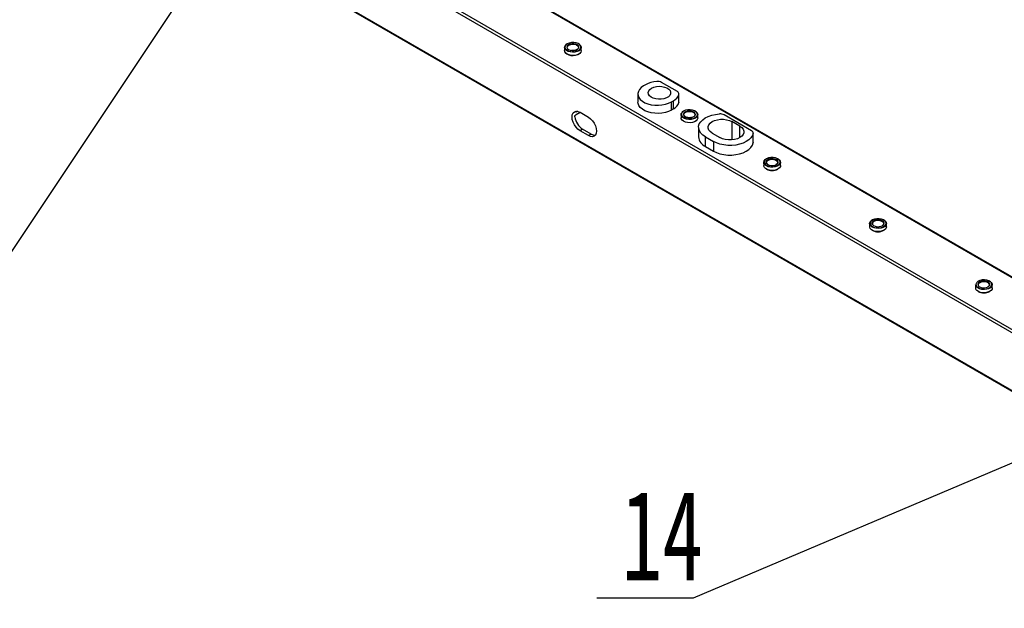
# Model space of a CAD drawing. Header units: millimetres. Extents: x 16386 to 23226, y -7201 to -2390.
# Tile 81 of 94: x 20603 to 21129, y -3642 to -3328. Entities that reach past the tile are written whole.
import ezdxf
from ezdxf import colors
from ezdxf.entities.mleader import LeaderData, LeaderLine
from ezdxf.math import Vec2, Vec3

# ---------------------------------------------------------------- set-up
doc = ezdxf.new("R2010")
doc.units = ezdxf.units.MM
doc.layers.get('0').update_dxf_attribs({"linetype": 'CONTINUOUS'})
doc.layers.add('7标注层', color=4, linetype='CONTINUOUS')
doc.styles.add('标准', font='仿宋GB2312_0.shx', dxfattribs={"width": 0.667})

msp = doc.modelspace()

# ---------------------------------------------------------------- linework, layer by layer
at = {"color": 7, "linetype": 'Continuous', "lineweight": 25}
for p, q in [((20624.6, -3171.86), (21276.55, -3548.22)), ((21277.05, -3548.17), (20625.1, -3171.81)), ((21248.52, -3559.8), (20615.4, -3194.31)), ((20617.78, -3197.31), (21244.73, -3559.25)), ((20616.29, -3227.82), (21246.63, -3591.71)), ((21244.73, -3590.27), (20617.78, -3228.34)), ((20894.2, -3342.49), (20894.2, -3344.2)), ((20903.15, -3344.2), (20903.15, -3342.49)), ((20937.49, -3362.45), (20936.43, -3363.06)), ((20954.46, -3366.12), (20945.98, -3361.23)), ((20933.36, -3367.35), (20933.36, -3371.68)), ((20951.28, -3371.63), (20952.34, -3371.02)), ((20952.34, -3375.35), (20952.34, -3371.02)), ((20955.31, -3371.92), (20955.31, -3367.59)), ((20955.34, -3371.68), (20955.34, -3367.35)), ((20900.2, -3376.68), (20900.25, -3376.61)), ((20901.04, -3376.63), (20900.58, -3376.9)), ((20951.28, -3375.96), (20951.28, -3371.63)), ((20952.34, -3375.35), (20951.28, -3375.96)), ((20900.33, -3378.39), (20902.46, -3377.17)), ((20902.46, -3377.17), (20907.05, -3379.82)), ((20956.42, -3378.41), (20956.42, -3380.13)), ((20965.37, -3380.13), (20965.37, -3378.41)), ((20994.11, -3386.97), (20979.45, -3378.51)), ((20903.87, -3386.15), (20902.46, -3386.97)), ((20907.05, -3389.62), (20902.46, -3386.97)), ((20908.47, -3388.8), (20903.87, -3386.15)), ((20965.79, -3385.19), (20965.79, -3390.33)), ((20987.84, -3384.57), (20983.6, -3382.13)), ((20908.47, -3388.8), (20907.05, -3389.62)), ((20969.45, -3390.29), (20973.7, -3392.74)), ((20969.45, -3395.43), (20969.45, -3390.29)), ((20972.99, -3388.25), (20977.23, -3390.7)), ((20994.97, -3393.51), (20994.97, -3388.37)), ((20994.99, -3393.34), (20994.99, -3388.19)), ((20969.45, -3395.43), (20973.7, -3397.88)), ((20973.7, -3392.74), (20973.7, -3397.88)), ((20994.99, -3393.34), (20994.97, -3393.51)), ((21000.62, -3403.92), (21000.62, -3405.64)), ((21009.57, -3405.64), (21009.57, -3403.92)), ((21057.19, -3436.58), (21057.19, -3438.29)), ((21066.14, -3438.29), (21066.14, -3436.58)), ((21113.75, -3469.24), (21113.75, -3470.95)), ((21121.14, -3469.61), (21121.12, -3469.63)), ((21121.23, -3469.24), (21121.13, -3469.68)), ((21122.7, -3470.95), (21122.7, -3469.24))]:
    msp.add_line(p, q, dxfattribs=at)
at = {"color": 8, "linetype": 'Continuous', "lineweight": 25}
for p, q in [((20900.58, -3376.9), (20900.2, -3376.68)), ((20983.6, -3382.13), (20983.6, -3391.92)), ((20987.84, -3390.7), (20987.84, -3384.57))]:
    msp.add_line(p, q, dxfattribs=at)
at = {"color": 7, "linetype": 'Continuous', "lineweight": 25, "flags": 128}
for points in [[(20902.94, -3342.14), (20902.79, -3341.66), (20902.27, -3340.99), (20901.43, -3340.44), (20900.34, -3340.05), (20899.11, -3339.87), (20897.83, -3339.91), (20896.63, -3340.16), (20895.62, -3340.6), (20894.87, -3341.2), (20894.46, -3341.89), (20894.43, -3342.63), (20894.77, -3343.34), (20895.46, -3343.96), (20896.44, -3344.43), (20897.61, -3344.72), (20898.88, -3344.79), (20900.13, -3344.65), (20901.25, -3344.3), (20902.14, -3343.77), (20902.72, -3343.12), (20902.72, -3343.12)], [(20903.15, -3344.2), (20903.14, -3344.31), (20902.91, -3345.03), (20902.34, -3345.69), (20901.47, -3346.22), (20900.37, -3346.59), (20899.13, -3346.77), (20897.86, -3346.74), (20896.65, -3346.51), (20895.61, -3346.09), (20894.81, -3345.51), (20894.33, -3344.83), (20894.2, -3344.2)], [(20897.24, -3344.94), (20896.1, -3344.6), (20895.18, -3344.1), (20894.53, -3343.47), (20894.22, -3342.75), (20894.27, -3342.02), (20894.68, -3341.32), (20895.41, -3340.72), (20895.58, -3340.62)], [(20894.43, -3344.67), (20894.43, -3344.67), (20894.77, -3345.38), (20895.46, -3346), (20896.44, -3346.47), (20897.61, -3346.76), (20898.88, -3346.83), (20900.13, -3346.69), (20901.25, -3346.34), (20902.14, -3345.81), (20902.72, -3345.16)], [(20901.7, -3342.92), (20901.87, -3342.28), (20901.65, -3341.65), (20901.08, -3341.11), (20900.21, -3340.7), (20899.16, -3340.5), (20898.04, -3340.51), (20897.01, -3340.75), (20896.17, -3341.17), (20895.64, -3341.73), (20895.47, -3342.37), (20895.69, -3343), (20896.27, -3343.55), (20897.14, -3343.95), (20898.19, -3344.15), (20899.3, -3344.14), (20900.34, -3343.9), (20901.17, -3343.48), (20901.7, -3342.92)], [(20895.67, -3342.49), (20895.71, -3342.23), (20896.04, -3341.66), (20896.69, -3341.19), (20897.58, -3340.88), (20898.6, -3340.76), (20899.63, -3340.85), (20900.55, -3341.14), (20901.24, -3341.59), (20901.61, -3342.15), (20901.64, -3342.75), (20901.51, -3343.05)], [(20901.77, -3340.62), (20902.17, -3340.88), (20902.81, -3341.51), (20903.12, -3342.22), (20903.07, -3342.96), (20902.67, -3343.66), (20901.93, -3344.26), (20900.94, -3344.72), (20899.76, -3344.99), (20898.49, -3345.07), (20897.24, -3344.94)], [(20936.43, -3363.06), (20935.19, -3363.92), (20934.25, -3364.9), (20933.64, -3365.96), (20933.37, -3367.07), (20933.46, -3368.19), (20933.9, -3369.27), (20934.68, -3370.3), (20935.78, -3371.22), (20937.15, -3372.01), (20938.75, -3372.64), (20940.52, -3373.1), (20942.41, -3373.35), (20944.34, -3373.4), (20946.26, -3373.25), (20948.1, -3372.89), (20949.79, -3372.35), (20951.28, -3371.63)], [(20940.68, -3364.29), (20941.86, -3363.75), (20943.24, -3363.41), (20944.73, -3363.27), (20946.23, -3363.36), (20947.64, -3363.65), (20948.89, -3364.14), (20949.88, -3364.79), (20950.56, -3365.56), (20950.89, -3366.41), (20950.84, -3367.28), (20950.42, -3368.11), (20949.66, -3368.86), (20948.6, -3369.47), (20947.3, -3369.91), (20945.86, -3370.16), (20944.35, -3370.18), (20942.89, -3369.99), (20941.55, -3369.6), (20940.42, -3369.03), (20939.57, -3368.31), (20939.06, -3367.49), (20938.92, -3366.63), (20939.16, -3365.77), (20939.75, -3364.97), (20940.68, -3364.29)], [(20902.46, -3386.97), (20901.36, -3386.17), (20900.33, -3385.09), (20899.46, -3383.8), (20898.78, -3382.4), (20898.36, -3380.97), (20898.21, -3379.62), (20898.36, -3378.43), (20898.78, -3377.5), (20899.46, -3376.87), (20900.33, -3376.6), (20901.36, -3376.7), (20902.46, -3377.17)], [(20951.28, -3375.96), (20949.79, -3376.68), (20948.1, -3377.22), (20946.26, -3377.58), (20944.34, -3377.73), (20942.41, -3377.68), (20940.52, -3377.42), (20938.75, -3376.97), (20937.15, -3376.34), (20935.78, -3375.55), (20934.68, -3374.63), (20933.9, -3373.6), (20933.46, -3372.51), (20933.36, -3371.68)], [(20955.34, -3371.68), (20955.34, -3371.72), (20955.31, -3371.92)], [(20956.71, -3379.32), (20956.44, -3378.6), (20956.52, -3377.87), (20956.97, -3377.18), (20957.73, -3376.59), (20957.81, -3376.54)], [(20965.17, -3378.27), (20965, -3377.55), (20964.46, -3376.89), (20963.61, -3376.34), (20962.52, -3375.96), (20961.28, -3375.79), (20960.01, -3375.83), (20958.81, -3376.09), (20957.81, -3376.54), (20957.07, -3377.15), (20956.68, -3377.84), (20956.63, -3378.38)], [(20963.99, -3376.54), (20964.47, -3376.86), (20965.09, -3377.5), (20965.36, -3378.22), (20965.27, -3378.95), (20964.83, -3379.64), (20964.07, -3380.23), (20963.05, -3380.67), (20961.86, -3380.93), (20960.59, -3380.99), (20959.35, -3380.83), (20958.23, -3380.48), (20957.32, -3379.96), (20956.71, -3379.32), (20956.71, -3379.32)], [(20962.02, -3379.98), (20962.98, -3379.65), (20963.69, -3379.15), (20964.06, -3378.55), (20964.04, -3377.91), (20963.65, -3377.31), (20962.93, -3376.82), (20961.96, -3376.51), (20960.86, -3376.4), (20959.77, -3376.52), (20958.82, -3376.85), (20958.11, -3377.34), (20957.74, -3377.95), (20957.75, -3378.59), (20958.14, -3379.19), (20958.87, -3379.68), (20959.84, -3379.99), (20960.93, -3380.09), (20962.02, -3379.98)], [(20957.9, -3378.41), (20958.07, -3377.84), (20958.58, -3377.31), (20959.37, -3376.92), (20960.35, -3376.71), (20961.39, -3376.7), (20962.37, -3376.9), (20963.18, -3377.28), (20963.71, -3377.8), (20963.9, -3378.39), (20963.73, -3378.99), (20963.22, -3379.51), (20962.43, -3379.9), (20961.95, -3380.03)], [(20907.05, -3379.82), (20908.15, -3380.62), (20909.17, -3381.7), (20910.05, -3382.99), (20910.73, -3384.39), (20911.15, -3385.82), (20911.29, -3387.17), (20911.15, -3388.36), (20910.73, -3389.29), (20910.05, -3389.92), (20909.17, -3390.19), (20908.15, -3390.09), (20907.05, -3389.62)], [(20965.37, -3380.13), (20965.36, -3380.3), (20965.1, -3381.02), (20964.49, -3381.67), (20963.59, -3382.19), (20962.47, -3382.54), (20961.23, -3382.7), (20959.96, -3382.65), (20958.76, -3382.4), (20957.74, -3381.96), (20956.98, -3381.37), (20956.53, -3380.68), (20956.42, -3380.13)], [(20969.45, -3390.29), (20968.06, -3389.33), (20966.98, -3388.25), (20966.23, -3387.08), (20965.85, -3385.85), (20965.83, -3384.6), (20966.2, -3383.37), (20966.92, -3382.19), (20967.99, -3381.1), (20969.37, -3380.14), (20971.01, -3379.32), (20972.87, -3378.68), (20974.9, -3378.24), (20977.02, -3378.01)], [(20972.99, -3388.25), (20971.94, -3387.49), (20971.21, -3386.62), (20970.84, -3385.67), (20970.84, -3384.7), (20971.21, -3383.76), (20971.94, -3382.88), (20972.99, -3382.13), (20974.3, -3381.52), (20975.82, -3381.1), (20977.45, -3380.88), (20979.13, -3380.88), (20980.77, -3381.1), (20982.28, -3381.52), (20983.6, -3382.13)], [(20987.84, -3384.57), (20988.89, -3385.33), (20989.62, -3386.21), (20989.99, -3387.15), (20989.99, -3388.12), (20989.62, -3389.07), (20988.89, -3389.94), (20987.84, -3390.7), (20986.53, -3391.3), (20985.01, -3391.72), (20983.38, -3391.94), (20981.7, -3391.94), (20980.06, -3391.72), (20978.55, -3391.3), (20977.23, -3390.7)], [(20994.97, -3388.37), (20994.57, -3389.6), (20993.8, -3390.77), (20992.69, -3391.84), (20991.29, -3392.79), (20989.61, -3393.58), (20987.73, -3394.2), (20985.69, -3394.62), (20983.56, -3394.83), (20981.39, -3394.82), (20979.26, -3394.6), (20977.23, -3394.17), (20975.35, -3393.54), (20973.7, -3392.74)], [(20973.7, -3397.88), (20975.35, -3398.69), (20977.23, -3399.31), (20979.26, -3399.74), (20981.39, -3399.97), (20983.56, -3399.97), (20985.69, -3399.76), (20987.73, -3399.34), (20989.61, -3398.73), (20991.29, -3397.93), (20992.69, -3396.98), (20993.8, -3395.91), (20994.57, -3394.74), (20994.97, -3393.51)], [(21008.18, -3402.06), (21008.19, -3402.06), (21008.97, -3402.64), (21009.44, -3403.32), (21009.56, -3404.05), (21009.32, -3404.77), (21008.73, -3405.43), (21007.85, -3405.96), (21006.75, -3406.32), (21005.51, -3406.5), (21004.24, -3406.46), (21003.03, -3406.22), (21002, -3405.79), (21001.21, -3405.21), (21000.74, -3404.53), (21000.62, -3403.79), (21000.87, -3403.07), (21001.45, -3402.42), (21002, -3402.06)], [(21009.36, -3403.66), (21009.26, -3403.2), (21008.79, -3402.52), (21007.99, -3401.94), (21006.93, -3401.53), (21005.71, -3401.32), (21004.44, -3401.32), (21003.22, -3401.54), (21002.17, -3401.96), (21001.38, -3402.54), (21000.92, -3403.22), (21000.83, -3403.96), (21000.84, -3404.02)], [(21002.12, -3404.44), (21002.7, -3404.99), (21003.57, -3405.39), (21004.63, -3405.59), (21005.74, -3405.57), (21006.77, -3405.33), (21007.6, -3404.91), (21008.13, -3404.34), (21008.29, -3403.71), (21008.07, -3403.08), (21007.48, -3402.53), (21006.61, -3402.13), (21005.56, -3401.93), (21004.44, -3401.95), (21003.41, -3402.19), (21002.58, -3402.62), (21002.05, -3403.18), (21001.89, -3403.81), (21002.12, -3404.44)], [(21003.98, -3402.31), (21005, -3402.19), (21006.04, -3402.28), (21006.95, -3402.56), (21007.65, -3403.01), (21008.03, -3403.57), (21008.06, -3404.17), (21007.73, -3404.75), (21007.28, -3405.11)], [(21009.57, -3405.64), (21009.48, -3406.13), (21009.07, -3406.83), (21008.32, -3407.43), (21007.32, -3407.88), (21006.14, -3408.15), (21004.87, -3408.22), (21003.62, -3408.08), (21002.49, -3407.74), (21001.57, -3407.23), (21000.93, -3406.59), (21000.64, -3405.88), (21000.62, -3405.64)], [(21065.93, -3436.31), (21065.82, -3435.86), (21065.35, -3435.17), (21064.55, -3434.6), (21063.5, -3434.19), (21062.28, -3433.97), (21061, -3433.98), (21059.79, -3434.2), (21058.74, -3434.62), (21057.95, -3435.19), (21057.49, -3435.88), (21057.4, -3436.61), (21057.41, -3436.68)], [(21058.69, -3437.1), (21059.27, -3437.65), (21060.14, -3438.04), (21061.2, -3438.24), (21062.31, -3438.23), (21063.34, -3437.99), (21064.17, -3437.56), (21064.7, -3437), (21064.86, -3436.36), (21064.63, -3435.73), (21064.05, -3435.19), (21063.18, -3434.79), (21062.12, -3434.59), (21061.01, -3434.61), (21059.98, -3434.84), (21059.15, -3435.27), (21058.62, -3435.84), (21058.46, -3436.47), (21058.69, -3437.1)], [(21064.75, -3434.71), (21064.76, -3434.71), (21065.54, -3435.29), (21066.01, -3435.98), (21066.13, -3436.71), (21065.89, -3437.43), (21065.3, -3438.08), (21064.42, -3438.61), (21063.31, -3438.98), (21062.08, -3439.15), (21060.8, -3439.12), (21059.6, -3438.87), (21058.57, -3438.45), (21057.78, -3437.87), (21057.31, -3437.18), (21057.19, -3436.45), (21057.44, -3435.73), (21058.02, -3435.08), (21058.57, -3434.71)], [(21066.14, -3438.29), (21066.05, -3438.79), (21065.63, -3439.48), (21064.89, -3440.08), (21063.89, -3440.53), (21062.71, -3440.81), (21061.44, -3440.87), (21060.19, -3440.73), (21059.06, -3440.4), (21058.14, -3439.89), (21057.5, -3439.25), (21057.21, -3438.53), (21057.19, -3438.29)], [(21060.55, -3434.97), (21061.57, -3434.85), (21062.6, -3434.94), (21063.52, -3435.22), (21064.21, -3435.67), (21064.6, -3436.23), (21064.63, -3436.83), (21064.3, -3437.4), (21063.85, -3437.76)], [(21120.74, -3471.37), (21119.6, -3471.7), (21118.34, -3471.82), (21117.07, -3471.73), (21115.9, -3471.44), (21114.92, -3470.98), (21114.21, -3470.37), (21113.82, -3469.67), (21113.75, -3469.24)], [(21113.96, -3468.98), (21114, -3469.43), (21114.37, -3470.14), (21115.09, -3470.75), (21116.08, -3471.21), (21117.27, -3471.48), (21118.54, -3471.53), (21119.78, -3471.37), (21120.89, -3471.01), (21121.76, -3470.47), (21122.31, -3469.81), (21122.48, -3469.31)], [(21122.7, -3470.95), (21122.55, -3471.62), (21122.05, -3472.29), (21121.24, -3472.86), (21120.19, -3473.27), (21118.98, -3473.5), (21117.7, -3473.52), (21116.47, -3473.33), (21115.38, -3472.94), (21114.53, -3472.4)], [(21120.88, -3468.04), (21120.1, -3467.58), (21119.1, -3467.3), (21118, -3467.23), (21116.92, -3467.39), (21116, -3467.75), (21115.35, -3468.27), (21115.05, -3468.88), (21115.13, -3469.52), (21115.58, -3470.11), (21116.35, -3470.57), (21117.36, -3470.85), (21118.46, -3470.92), (21119.54, -3470.76), (21120.46, -3470.4), (21121.11, -3469.88), (21121.41, -3469.26), (21121.33, -3468.62), (21120.88, -3468.04)], [(21115.23, -3469.24), (21115.34, -3468.76), (21115.8, -3468.22), (21116.55, -3467.8), (21117.5, -3467.56), (21118.54, -3467.51), (21119.54, -3467.68), (21120.38, -3468.03), (21120.72, -3468.27)], [(21121.93, -3467.79), (21122.25, -3468.11), (21122.64, -3468.81), (21122.67, -3469.54), (21122.34, -3470.25), (21121.68, -3470.88), (21120.74, -3471.37)]]:
    msp.add_lwpolyline(points, dxfattribs=at)
at = {"color": 8, "linetype": 'Continuous', "lineweight": 25, "flags": 128}
for points in [[(20902.72, -3343.12), (20902.95, -3342.39), (20902.94, -3342.14)], [(20956.63, -3378.38), (20956.66, -3378.58), (20957.02, -3379.29), (20957.72, -3379.9), (20958.71, -3380.37), (20959.89, -3380.65), (20961.16, -3380.71), (20962.4, -3380.56)], [(20962.4, -3380.56), (20963.52, -3380.2), (20964.4, -3379.67), (20964.97, -3379.01), (20965.17, -3378.28), (20965.17, -3378.27)], [(21002.09, -3403.92), (21002.12, -3403.67), (21002.45, -3403.1), (21003.1, -3402.63), (21003.98, -3402.31)], [(21000.84, -3404.02), (21001.12, -3404.67), (21001.76, -3405.31), (21002.7, -3405.81), (21003.85, -3406.12), (21005.11, -3406.23), (21006.37, -3406.12), (21007.52, -3405.79), (21008.45, -3405.29), (21009.08, -3404.65), (21009.36, -3403.93), (21009.36, -3403.66)], [(21057.41, -3436.68), (21057.69, -3437.33), (21058.33, -3437.96), (21059.27, -3438.46), (21060.42, -3438.78), (21061.68, -3438.88), (21062.94, -3438.77), (21064.09, -3438.45), (21065.02, -3437.95), (21065.65, -3437.31), (21065.93, -3436.59), (21065.93, -3436.31)], [(21058.66, -3436.58), (21058.69, -3436.33), (21059.02, -3435.76), (21059.67, -3435.29), (21060.55, -3434.97)], [(21121.77, -3467.69), (21120.9, -3467.15), (21119.8, -3466.78), (21118.56, -3466.61), (21117.29, -3466.67), (21116.1, -3466.93), (21115.1, -3467.39), (21114.38, -3468), (21114, -3468.7), (21113.96, -3468.98)]]:
    msp.add_lwpolyline(points, dxfattribs=at)
at = {"color": 7, "linetype": 'Continuous', "lineweight": 25}
for centre, radius, start, end in [((20944.36, -3375.11), 14.4, 93.7063, 118.4945), ((20943.89, -3365.21), 4.5, 62.3639, 95.8521), ((20953.94, -3367.41), 1.39, 352.3225, 67.6817), ((20949.75, -3365.78), 5.85, 296.2959, 341.9114), ((20949.75, -3370.1), 5.85, 296.2959, 341.9114), ((20908.97, -3378.27), 9.38, 188.4493, 237.0988), ((20977.37, -3382.45), 4.46, 62.2579, 94.5318), ((20993.56, -3388.27), 1.42, 356.1809, 67.1041), ((20910.37, -3385.91), 3.47, 236.6277, 274.9662), ((20972.05, -3389.71), 6.29, 185.6865, 245.6338), ((21005.09, -3401.91), 6.39, 241.0534, 298.9467), ((21003.56, -3403.79), 1.47, 185.2714, 243.4967), ((21060.13, -3436.44), 1.47, 185.2715, 243.4977), ((21061.66, -3434.57), 6.39, 241.0531, 298.9468), ((21115.6, -3470.9), 1.85, 181.6632, 234.3499), ((21118.23, -3467.23), 6.38, 241.0279, 298.9717)]:
    msp.add_arc(centre, radius, start, end, dxfattribs=at)
at = {"color": 8, "linetype": 'Continuous', "lineweight": 25}
for centre, radius, start, end in [((21119.95, -3469.29), 1.28, 2.5707, 53.274), ((21120.79, -3469.09), 1.71, 352.5306, 55.0664)]:
    msp.add_arc(centre, radius, start, end, dxfattribs=at)
at = {"color": 7, "linetype": 'Continuous', "lineweight": 25}
for points, knots in [([(20901.53, -3342.98), (20901.48, -3343.06), (20901.31, -3343.3), (20900.82, -3343.67), (20900.01, -3344), (20899.07, -3344.14), (20898.33, -3344.16), (20897.97, -3344.08), (20897.91, -3344.07)], [0, 0, 0, 0, 0.108064, 0.322206, 0.534876, 0.747373, 0.960404, 1, 1, 1, 1]), ([(20900.58, -3376.9), (20900.48, -3376.96), (20900.39, -3376.99), (20900.24, -3377.02), (20900.18, -3377.02), (20900.11, -3376.97), (20900.1, -3376.92), (20900.12, -3376.82), (20900.15, -3376.75), (20900.2, -3376.68)], [0, 0, 0, 0, 0.25, 0.25, 0.5, 0.5, 0.75, 0.75, 1, 1, 1, 1]), ([(20899.69, -3379.65), (20899.67, -3379.54), (20899.68, -3379.41), (20899.73, -3379.17), (20899.78, -3379.04), (20899.9, -3378.81), (20899.98, -3378.7), (20900.15, -3378.52), (20900.24, -3378.45), (20900.33, -3378.39)], [0, 0, 0, 0, 0.25, 0.25, 0.5, 0.5, 0.75, 0.75, 1, 1, 1, 1]), ([(20958.38, -3379.27), (20958.33, -3379.23), (20958.23, -3379.17), (20958.19, -3379.1), (20958.18, -3379.07)], [0, 0, 0, 0, 0.5727398, 1, 1, 1, 1]), ([(20961.98, -3379.94), (20961.82, -3379.97), (20961.36, -3380.06), (20960.52, -3380.07), (20959.58, -3379.92), (20958.82, -3379.63), (20958.51, -3379.38), (20958.38, -3379.27)], [0, 0, 0, 0, 0.12153, 0.356595, 0.59234, 0.827032, 1, 1, 1, 1]), ([(21005.01, -3401.9), (21004.87, -3401.9), (21004.39, -3401.88), (21003.59, -3402.06), (21002.72, -3402.4), (21002.06, -3402.91), (21001.7, -3403.53), (21001.65, -3404.09), (21001.8, -3404.38), (21001.84, -3404.47)], [0, 0, 0, 0, 0.0672233, 0.239151, 0.4117094, 0.5855073, 0.7595871, 0.9280101, 1, 1, 1, 1]), ([(21002.28, -3404.49), (21002.24, -3404.41), (21002.09, -3404.17), (21002.08, -3403.75), (21002.2, -3403.37), (21002.44, -3403.19), (21002.47, -3403.16)], [0, 0, 0, 0, 0.183355, 0.550444, 0.936671, 1, 1, 1, 1]), ([(21061.58, -3434.56), (21061.44, -3434.55), (21060.96, -3434.54), (21060.16, -3434.71), (21059.29, -3435.06), (21058.63, -3435.57), (21058.27, -3436.19), (21058.22, -3436.74), (21058.37, -3437.04), (21058.41, -3437.12)], [0, 0, 0, 0, 0.067225, 0.239151, 0.411709, 0.585507, 0.759586, 0.928008, 1, 1, 1, 1]), ([(21058.85, -3437.15), (21058.8, -3437.07), (21058.66, -3436.82), (21058.65, -3436.41), (21058.77, -3436.02), (21059, -3435.84), (21059.04, -3435.82)], [0, 0, 0, 0, 0.183355, 0.550443, 0.936671, 1, 1, 1, 1]), ([(21121.12, -3469.63), (21121.05, -3469.76), (21120.88, -3470.05), (21120.49, -3470.36), (21120.17, -3470.48), (21120.13, -3470.49)], [0, 0, 0, 0, 0.4093125, 0.9181889, 1, 1, 1, 1])]:
    msp.add_open_spline(points, degree=3, knots=knots, dxfattribs=at)

# ---------------------------------------------------------------- leaders
at = {"layer": '7标注层', "ltscale": 5}
ml = msp.add_multileader_mtext('Standard', dxfattribs=at)
ml.set_content('9', color=256, style='标准')
ml.set_leader_properties()
ml.build(insert=Vec2(0, 0))
ml.multileader.update_dxf_attribs({"text_right_attachment_type": 6, "dogleg_length": 0.36})
ctx = ml.context
ctx.base_point, ctx.char_height, ctx.plane_origin = Vec3(20438.59, -3380.8), 48, Vec3(20396.19, -3095.39)
ctx.right_attachment = 6
notes = []
notes.append((ctx, [(0, (1, 1, 0), (20457.31, -3414.4), (-1, 0), 0.36, [(0, [(20690.75, -3228.43)], 0, [])])]))
ctx.mtext.insert, ctx.mtext.flow_direction = Vec3(20440.59, -3356.8), 5
ml = msp.add_multileader_mtext('Standard', dxfattribs=at)
ml.set_content('10', color=256, style='标准')
ml.set_leader_properties()
ml.build(insert=Vec2(0, 0))
ml.multileader.update_dxf_attribs({"text_right_attachment_type": 6, "dogleg_length": 0.36})
ctx = ml.context
ctx.base_point, ctx.char_height, ctx.plane_origin = Vec3(20502.76, -3499.3), 48, Vec3(20483.2, -3213.89)
ctx.right_attachment = 6
notes.append((ctx, [(0, (1, 1, 0), (20544.33, -3532.9), (-1, 0), 0.36, [(0, [(20732.33, -3251.02)], 0, [])])]))
ctx.mtext.insert, ctx.mtext.flow_direction = Vec3(20504.76, -3475.3), 5
ml = msp.add_multileader_mtext('Standard', dxfattribs=at)
ml.set_content('14', color=256, style='标准')
ml.set_leader_properties()
ml.build(insert=Vec2(0, 0))
ml.multileader.update_dxf_attribs({"text_right_attachment_type": 6, "dogleg_length": 0.36})
ctx = ml.context
ctx.base_point, ctx.char_height, ctx.plane_origin = Vec3(20922.66, -3603.05), 48, Vec3(21324.75, -2910.73)
ctx.right_attachment = 6
notes.append((ctx, [(0, (1, 1, 0), (20962.84, -3636.65), (-1, 0), 0.36, [(0, [(21249.18, -3515.43)], 0, [])])]))
ctx.mtext.insert, ctx.mtext.flow_direction = Vec3(20924.66, -3579.05), 5
for ctx, leaders in notes:
    for number, flags, end, landing, length, lines in leaders:
        leader = LeaderData()
        leader.index, (leader.has_last_leader_line, leader.has_dogleg_vector, leader.attachment_direction) = number, flags
        leader.last_leader_point, leader.dogleg_vector, leader.dogleg_length = Vec3(end), Vec3(landing), length
        for number, points, colour, breaks in lines:
            line = LeaderLine()
            line.index, line.vertices, line.color, line.breaks = number, Vec3.list(points), colors.encode_raw_color(colour), breaks
            leader.lines.append(line)
        ctx.leaders.append(leader)

doc.saveas('drawing.dxf')
